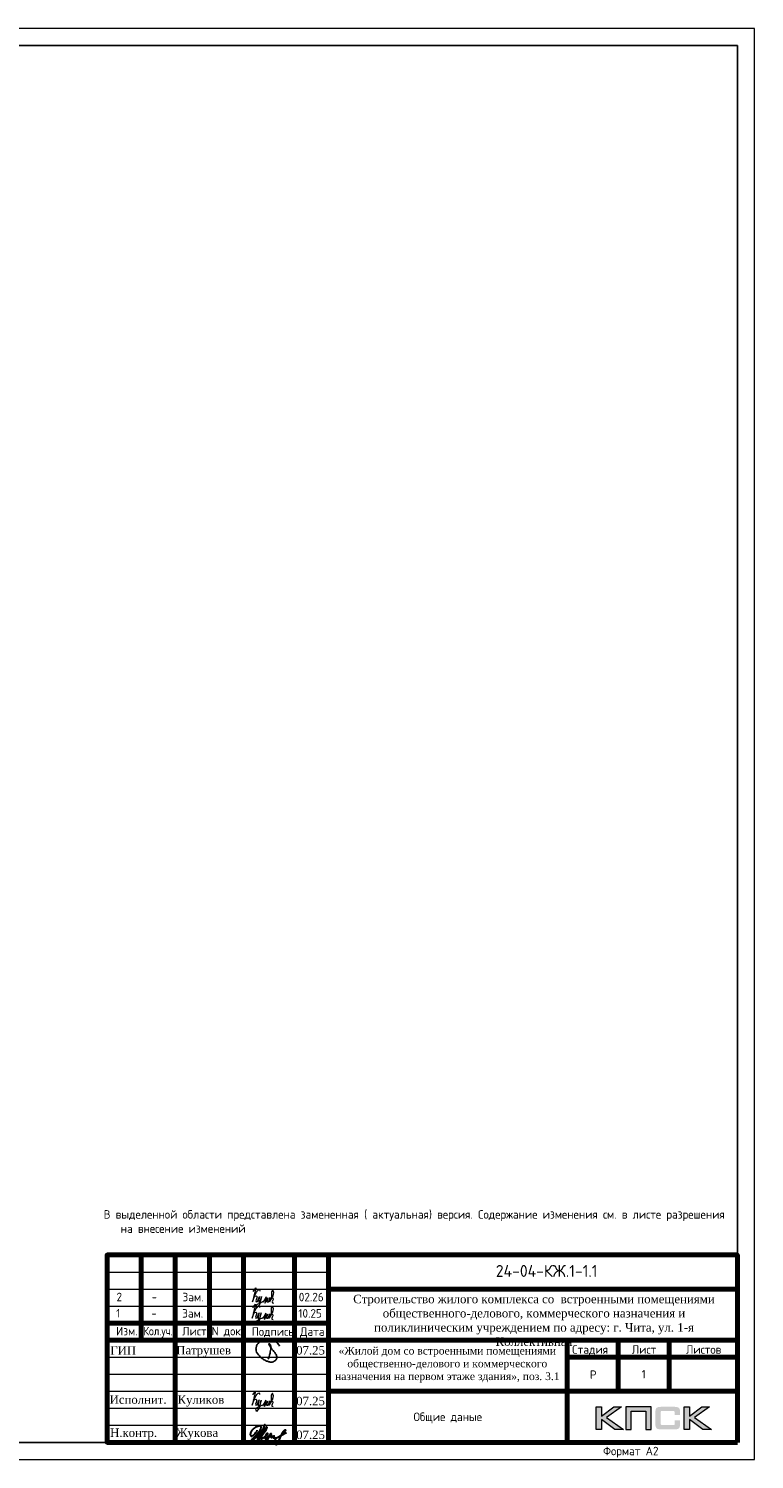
# Model space of a CAD drawing. Header units: millimetres. Extents: x 349531 to 1063351, y -131924 to 96186.
# Tile 2 of 230: x 402513 to 423819, y -76302 to -34302. Entities that reach past the tile are written whole.
import ezdxf
from ezdxf.enums import TextEntityAlignment as Align

# ---------------------------------------------------------------- set-up
doc = ezdxf.new("R2010")
doc.units = ezdxf.units.MM
for name, color, linetype in [('PDF7_Text', 7, 'Continuous'), ('PDF8_Text', 7, 'Continuous'), ('Рамка печать', 7, 'Continuous'), ('ТОЛСТЫЕ_ОСНОВНЫЕ', 6, 'Continuous')]:
    doc.layers.add(name, color=color, linetype=linetype)
for name, color, linetype, lineweight in [('Выноски', 20, 'Continuous', 20), ('Каркасы ригель', 3, 'Continuous', 0), ('размер', 1, 'Continuous', 25), ('Рамка', 7, 'Continuous', 70), ('Текст', 7, 'Continuous', 25), ('ТОНКИЕ', 7, 'Continuous', 9)]:
    doc.layers.add(name, color=color, linetype=linetype, lineweight=lineweight)
doc.styles.add('PDF Times New Roman', font='times.ttf')
doc.styles.add('style1', font='GOST_Common.ttf', dxfattribs={"height": 500})
doc.styles.add('ГОСТ', font='GOST_Common.ttf')

# ---------------------------------------------------------------- blocks, each defined once
blk = doc.blocks.new('*U1381')
at = {"layer": 'ТОЛСТЫЕ_ОСНОВНЫЕ', "color": 6}
blk.add_lwpolyline([(20, 5), (589, 5), (589, 415), (20, 415)], close=True, dxfattribs=at)
at = {"layer": 'ТОНКИЕ'}
blk.add_lwpolyline([(0, 0), (594, 0), (594, 420), (0, 420)], close=True, dxfattribs=at)
at = {"layer": 'Текст', "style": 'style1'}
blk.add_text('Формат А2', height=2.5, dxfattribs=at).set_placement((549.57, 1.2))
blk = doc.blocks.new('*T690')
at = {"layer": 'Каркасы ригель', "color": 0, "linetype": 'ByBlock', "lineweight": -2, "transparency": 16777216}
for p, q in [((0, 0), (1500, 0)), ((0, -1000), (1500, -1000))]:
    blk.add_line(p, q, dxfattribs=at)
at = {"layer": 'Каркасы ригель', "color": 0, "linetype": 'ByBlock', "lineweight": 50, "transparency": 16777216}
for p, q in [((0, 0), (0, -1000)), ((1500, 0), (1500, -1000))]:
    blk.add_line(p, q, dxfattribs=at)
at = {"layer": 'Каркасы ригель', "color": 0, "linetype": 'Continuous', "lineweight": 0, "transparency": 16777216, "insert": (750, -500), "char_height": 250, "width": 1000, "attachment_point": 5, "style": 'ГОСТ'}
blk.add_mtext('1', dxfattribs=at)
blk = doc.blocks.new('11')
at = {"layer": 'Выноски'}
for p, q in [((47962, 66737), (47989, 66781)), ((47989, 66781), (48016, 66806)), ((48016, 66806), (48038, 66823)), ((48038, 66823), (48060, 66786)), ((48060, 66786), (48058, 66769)), ((47885, 66608), (47944, 66700)), ((47944, 66700), (47962, 66737))]:
    blk.add_line(p, q, dxfattribs=at)
blk.add_lwpolyline([(47863, 66761), (47937, 66865), (47843, 66458), (47885, 66564), (47905, 66616), (47954, 66628), (47979, 66606), (47957, 66539), (47937, 66487), (47947, 66458), (47991, 66470), (48051, 66611), (48041, 66569), (48023, 66505), (48023, 66448), (48065, 66448), (48090, 66529), (48110, 66608), (48043, 66369), (47972, 66275), (47954, 66344), (47991, 66389), (48078, 66431), (48142, 66470), (48154, 66441), (48204, 66512), (48246, 66606), (48209, 66455), (48204, 66418), (48295, 66574), (48265, 66463), (48265, 66455), (48312, 66453), (48342, 66529), (48347, 66584), (48337, 66465), (48349, 66453), (48401, 66569), (48443, 66616), (48461, 66678), (48466, 66727), (48436, 66811), (48399, 66754), (48399, 66618), (48389, 66549), (48374, 66507), (48416, 66564), (48441, 66576), (48451, 66524), (48433, 66482), (48419, 66453), (48424, 66428), (48458, 66421)], dxfattribs=at)
blk = doc.blocks.new('яяя')
at = {"lineweight": 30}
for points in [[(345424, 110432), (345425, 110410), (345424, 110397), (345417, 110379), (345406, 110350), (345390, 110319), (345357, 110275), (345310, 110221), (345265, 110176), (345198, 110110), (345161, 110077), (345133, 110066), (345116, 110066), (345102, 110075), (345090, 110091), (345082, 110115), (345074, 110146), (345066, 110182), (345064, 110206), (345067, 110234), (345077, 110278), (345095, 110320), (345114, 110361), (345134, 110395), (345159, 110428), (345195, 110469), (345228, 110506), (345284, 110560), (345331, 110595), (345379, 110625), (345435, 110648), (345486, 110670), (345532, 110686), (345573, 110696), (345605, 110698), (345621, 110695), (345635, 110687), (345648, 110671), (345656, 110649), (345659, 110625), (345659, 110583), (345656, 110553), (345647, 110523), (345635, 110489), (345387, 110033), (345349, 109985), (345311, 109948), (345247, 109889), (345209, 109858), (345192, 109844), (345180, 109837), (345157, 109833), (345150, 109835), (345140, 109842), (345135, 109856), (345138, 109881), (345148, 109892), (345183, 109930), (345267, 110024), (345343, 110105), (345455, 110213), (345617, 110343), (345775, 110456), (345811, 110526), (345838, 110607), (345890, 110740), (345902, 110771), (345698, 110295), (345672, 110226), (345626, 110132), (345572, 110032), (345518, 109953), (345481, 109918), (345497, 110001), (345567, 110147), (345655, 110301), (345760, 110442)], [(345481, 109918), (345476, 109896), (345475, 109874), (345485, 109861), (345506, 109866), (345539, 109891), (345632, 109983), (345968, 110450), (346022, 110527), (346029, 110560), (346027, 110579), (346026, 110590), (346010, 110605), (345993, 110609), (345975, 110601), (345962, 110584), (345954, 110562), (345857, 110421), (345783, 110292), (345741, 110183), (345701, 110079), (345665, 109985), (345660, 109952), (345666, 109929), (345669, 109915), (345682, 109910), (345702, 109914), (345735, 109941), (345846, 110007), (346065, 110160), (346075, 110193), (346070, 110217), (346066, 110236), (346052, 110241), (346030, 110241), (346007, 110228), (345978, 110203), (345960, 110164), (345892, 110010), (345895, 109986), (345904, 109966), (345925, 109964), (345969, 109968), (346045, 110000), (346218, 110114), (346261, 110154), (346280, 110184), (346282, 110210), (346278, 110225), (346263, 110229), (346241, 110222), (346220, 110198), (346162, 110049), (345989, 109904), (345932, 109849), (345906, 109805), (345891, 109739), (345890, 109690), (345899, 109652), (345924, 109647), (345956, 109655), (345980, 109674), (346058, 109838), (346158, 110046), (346261, 110098), (346314, 110120), (346292, 110079), (346269, 110036), (346261, 110008), (346267, 109998), (346293, 109998), (346363, 110039), (346445, 110095), (346421, 110068), (346414, 110040), (346407, 110011), (346416, 109990), (346466, 109972), (346509, 109977), (346574, 109984), (347172, 110293)], [(346586, 109971), (346543, 109917), (346509, 109873), (346489, 109825), (346475, 109767), (346472, 109710), (346478, 109675), (346485, 109641), (346501, 109621), (346517, 109602), (346542, 109589), (346568, 109592), (346605, 109620), (346680, 109731), (346736, 109842), (346865, 110115), (346962, 110290), (346969, 110318), (346979, 110360), (347013, 110403), (347056, 110434), (347091, 110450), (347109, 110450), (347121, 110434), (347115, 110405), (347072, 110355), (347012, 110307), (346924, 110222)]]:
    blk.add_lwpolyline(points, dxfattribs=at)
blk = doc.blocks.new('Патрушев')
at = {"color": 5, "lineweight": 25}
blk.add_lwpolyline([(58.5, -35.1), (59.7, -32), (60.2, -29.8), (60.5, -28.8), (60.8, -27.6), (61.1, -26.3), (61.4, -24.7), (61.6, -23), (61.8, -21.6), (61.8, -20.5), (61.7, -19.5), (61.5, -18.6), (61.3, -17.9), (61, -17.3), (60.6, -16.9), (60.5, -16.7), (60.4, -16.6), (60.3, -16.5), (60, -16.4), (59.7, -16.4), (59.6, -16.4), (59.4, -16.5), (59.3, -16.7), (59.3, -17), (59.4, -17.1), (61.8, -21), (63.1, -22.9), (63.7, -23.6), (64.5, -24.6), (65.5, -25.9), (66.4, -27.1), (66.9, -27.7), (67.4, -28.4), (67.7, -28.9), (68, -29.5), (68.4, -30.4), (68.7, -31), (68.8, -31.7), (68.9, -32.2), (68.9, -32.7), (68.9, -33.3), (68.8, -33.8), (68.6, -34.6), (68.3, -35.2), (67.9, -35.7), (67.6, -36.2), (66.9, -36.8), (66.4, -37.1), (65.9, -37.5), (65.3, -37.9), (64.8, -38.1), (64.1, -38.3), (63.6, -38.4), (62.5, -38.5), (61.6, -38.5), (60.9, -38.4), (60.1, -38.3), (59.3, -38), (58.4, -37.7), (57.7, -37.5), (56.6, -37.3), (55.9, -36.9), (54.9, -36.3), (53.8, -35.7), (53.1, -35.2), (52.2, -34.7), (51.3, -34.1), (50.1, -33.3), (49.1, -32.3), (48, -31.1), (47.1, -29.9), (46.1, -28.7), (45.2, -27.6), (44.7, -26.5), (44.3, -25.1), (44, -24.3), (44, -23.3), (43.9, -22.5), (44, -21.5), (44.2, -20.6), (44.5, -20), (44.7, -19.1), (45, -18.2), (45.5, -17.4), (45.8, -16.9), (46.4, -16.1), (47, -15.5), (47.8, -14.8), (48.6, -14.3), (49.4, -13.8), (50.5, -13.3), (51.6, -12.9), (52.7, -12.5), (54.2, -12.1), (55.4, -11.9), (56.9, -11.8), (58.3, -11.8), (59.6, -11.9), (61, -12.1), (62.7, -12.4), (64.5, -12.9), (66.2, -13.6), (67.6, -14.3), (68.9, -15.1), (70, -16.3), (71.1, -17.5), (71.7, -18.3), (72.3, -19.3)], dxfattribs=at)
blk = doc.blocks.new('штамп кж1.1')
at = {"layer": 'Рамка печать', "lineweight": 20}
h = blk.add_hatch(color=0, dxfattribs=at)
h.paths.add_polyline_path([(419458, -85094), (419234, -85094), (418867, -85370), (418867, -85094), (418712, -85094), (418712, -85757), (418867, -85757), (418867, -85466), (419264, -85757), (419512, -85757), (419019, -85406)])
h.paths.add_polyline_path([(419737, -85219), (420175, -85219), (420175, -85757), (420329, -85757), (420329, -85094), (420165, -85094), (419583, -85094), (419583, -85251), (419583, -85757), (419737, -85757)])
h.paths.add_polyline_path([(421451, -85091), (421295, -85091), (421295, -85754), (421451, -85754), (421451, -85462), (421847, -85754), (422095, -85754), (421602, -85403), (422041, -85091), (421818, -85091), (421451, -85367)])
blk.add_hatch(color=204, dxfattribs=at).paths.add_polyline_path([(421166, -85165), (421164, -85157), (421161, -85151), (421158, -85145), (421154, -85139), (421151, -85134), (421147, -85129), (421143, -85124), (421139, -85120), (421133, -85117), (421128, -85113), (421122, -85109), (421115, -85107), (421108, -85104), (421100, -85101), (421093, -85099), (421075, -85096), (421056, -85093), (421035, -85092), (421012, -85091), (420617, -85091), (420594, -85092), (420573, -85093), (420553, -85096), (420536, -85099), (420528, -85102), (420521, -85104), (420514, -85107), (420508, -85110), (420502, -85113), (420496, -85117), (420491, -85120), (420486, -85124), (420482, -85129), (420478, -85134), (420474, -85139), (420471, -85145), (420468, -85151), (420466, -85158), (420463, -85165), (420461, -85172), (420457, -85188), (420455, -85206), (420453, -85226), (420453, -85248), (420453, -85596), (420453, -85618), (420455, -85638), (420457, -85656), (420461, -85673), (420463, -85680), (420466, -85687), (420468, -85694), (420471, -85700), (420474, -85705), (420478, -85711), (420482, -85716), (420486, -85720), (420491, -85725), (420496, -85728), (420502, -85731), (420508, -85735), (420514, -85738), (420521, -85740), (420528, -85743), (420536, -85745), (420553, -85749), (420573, -85751), (420594, -85753), (420617, -85754), (421012, -85754), (421035, -85753), (421056, -85752), (421075, -85749), (421092, -85746), (421100, -85743), (421108, -85741), (421115, -85738), (421122, -85735), (421128, -85732), (421133, -85728), (421139, -85725), (421143, -85720), (421147, -85716), (421151, -85711), (421154, -85706), (421158, -85700), (421161, -85694), (421164, -85688), (421166, -85680), (421169, -85673), (421172, -85656), (421175, -85639), (421176, -85618), (421177, -85596), (421177, -85487), (421022, -85487), (421022, -85576), (421022, -85582), (421021, -85588), (421020, -85594), (421019, -85599), (421017, -85604), (421015, -85608), (421012, -85612), (421008, -85616), (421005, -85619), (421001, -85622), (420996, -85624), (420991, -85626), (420987, -85627), (420981, -85628), (420974, -85628), (420968, -85629), (420649, -85629), (420644, -85628), (420639, -85628), (420635, -85626), (420631, -85624), (420627, -85621), (420624, -85618), (420620, -85615), (420617, -85611), (420615, -85607), (420613, -85603), (420611, -85598), (420609, -85593), (420607, -85584), (420607, -85574), (420607, -85256), (420607, -85250), (420607, -85245), (420609, -85240), (420610, -85235), (420611, -85231), (420613, -85228), (420616, -85225), (420619, -85221), (420622, -85218), (420626, -85216), (420630, -85214), (420634, -85212), (420639, -85211), (420643, -85210), (420649, -85210), (420654, -85210), (420968, -85210), (420974, -85210), (420981, -85210), (420986, -85212), (420991, -85213), (420996, -85215), (421000, -85217), (421004, -85220), (421008, -85223), (421011, -85227), (421014, -85231), (421017, -85235), (421019, -85240), (421020, -85245), (421021, -85250), (421022, -85257), (421022, -85263), (421022, -85336), (421177, -85336), (421177, -85248), (421176, -85226), (421175, -85206), (421172, -85188), (421168, -85172)])
at = {"layer": 'Рамка', "color": 7}
for p, q in [((405358, -83134), (405358, -80634)), ((407358, -83134), (407358, -80634)), ((410858, -81634), (422858, -81634)), ((404358, -82634), (410858, -82634)), ((404358, -83134), (422858, -83134)), ((419358, -83134), (419358, -84634)), ((420858, -83134), (420858, -84634)), ((417858, -83634), (422858, -83634)), ((417858, -83634), (422858, -83634)), ((410858, -84634), (422858, -84634))]:
    blk.add_line(p, q, dxfattribs=at)
at = {"layer": 'Рамка'}
for p, q in [((406358, -86134), (406358, -80634)), ((408358, -86134), (408358, -80634)), ((408358, -80634), (408358, -86134)), ((409858, -80634), (409858, -86134)), ((409858, -86134), (409858, -80634)), ((410858, -80634), (410858, -86134)), ((417858, -83134), (417858, -86134))]:
    blk.add_line(p, q, dxfattribs=at)
at = {"layer": 'Рамка', "color": 7, "lineweight": 15}
for p, q in [((404358, -81134), (410858, -81134)), ((404358, -81634), (410858, -81634)), ((404358, -82134), (410858, -82134)), ((404358, -83634), (410858, -83634)), ((404358, -84134), (410858, -84134)), ((404358, -84634), (410858, -84634)), ((404358, -85134), (410858, -85134)), ((404358, -85634), (410858, -85634))]:
    blk.add_line(p, q, dxfattribs=at)
at = {"layer": 'Рамка'}
blk.add_lwpolyline([(422858, -86134), (404358, -86134), (404358, -80634), (422858, -80634)], close=True, dxfattribs=at)
at = {"layer": 'Рамка печать', "color": 0, "lineweight": 20}
for points in [[(418712, -85757), (418712, -85094), (418867, -85094), (418867, -85370), (419234, -85094), (419458, -85094), (419019, -85406), (419512, -85757), (419264, -85757), (418867, -85466), (418867, -85757), (418712, -85757)], [(419737, -85757), (419737, -85219), (420175, -85219), (420175, -85757), (420329, -85757), (420329, -85094), (420165, -85094), (419583, -85094), (419583, -85251), (419583, -85757), (419737, -85757)], [(421295, -85754), (421295, -85091), (421451, -85091), (421451, -85367), (421818, -85091), (422041, -85091), (421602, -85403), (422095, -85754), (421847, -85754), (421451, -85462), (421451, -85754), (421295, -85754)]]:
    blk.add_lwpolyline(points, close=True, dxfattribs=at)
at = {"color": 5, "xscale": 24.5, "yscale": 24.5, "zscale": 24.5}
blk.add_blockref('Патрушев', (407651, -82836), dxfattribs=at)
at = {"color": 2, "lineweight": 60, "xscale": 0.5, "yscale": 0.5, "zscale": 0.5}
blk.add_blockref('яяя', (236038, -140993), dxfattribs=at)
at = {"layer": 'Выноски', "color": 0}
blk.add_blockref('11', (360773, -151499), dxfattribs=at)
at = {"layer": 'PDF7_Text', "char_height": 248, "attachment_point": 7, "style": 'PDF Times New Roman'}
for s, insert in [('Патрушев', (406387, -83634)), ('07.25', (409908, -83561)), ('07.25', (409908, -85050)), ('Жукова', (406381, -86056)), ('07.25', (409908, -86042))]:
    blk.add_mtext(s, dxfattribs=dict(at, insert=insert))
at = {"layer": 'PDF7_Text', "insert": (406426, -85084), "char_height": 247.95, "attachment_point": 7, "style": 'PDF Times New Roman'}
blk.add_mtext_dynamic_manual_height_columns('{\\C256;Куликов}', width=2000, gutter_width=1250, heights=[0], dxfattribs=at)
at = {"layer": 'PDF8_Text', "char_height": 248, "attachment_point": 7, "style": 'PDF Times New Roman'}
for s, insert in [('ГИП', (404451, -83561)), ('Исполнит.', (404432, -85007)), ('Н.контр.', (404445, -86056))]:
    blk.add_mtext(s, dxfattribs=dict(at, insert=insert))
at = {"layer": 'Текст', "color": 7, "style": 'ГОСТ'}
blk.add_text('24-04-КЖ.1-1.1', height=350, dxfattribs=at).set_placement((417259, -81103), align=Align.MIDDLE_CENTER)
at = {"layer": 'Текст', "color": 7, "style": 'ГОСТ', "width": 0.9}
blk.add_text('Кол.уч.', height=250, dxfattribs=at).set_placement((405423, -82992))
at = {"layer": 'Текст', "color": 7, "style": 'ГОСТ'}
for s, p in [('Изм.', (404622, -82993)), ('Лист', (406561, -82996)), ('N док.', (407423, -82993)), ('Подпись', (408601, -83008)), ('Дата', (410023, -83008)), ('Стадия', (418009, -83534)), ('Лист', (419758, -83534)), ('Листов', (421350, -83534)), ('Р', (418530, -84272))]:
    blk.add_text(s, height=250, dxfattribs=at).set_placement(p)
at = {"layer": 'Текст', "color": 7, "attachment_point": 1, "style": 'ГОСТ'}
for s, width, heights, insert, char_height in [('\\pxqc;{\\fTimes New Roman|b0|i0|c204|p18;\\C256;Строительство жилого комплекса со  встроенными помещениями общественного-делового, коммерческого назначения и поликлиническим учреждением по адресу: г. Чита, ул. 1-я Коллективная}', 11543.07, [0], (411117, -81801), 250), ('\\pxqc;{\\fTimes New Roman|b0|i0|c204|p18;\\C256;«Жилой дом со встроенными помещениями общественно-делового и коммерческого назначения на первом этаже здания», поз. 3.1\\P}', 7000, [1500], (410844, -83331), 225)]:
    blk.add_mtext_dynamic_manual_height_columns(s, width=width, gutter_width=12.5, heights=heights, dxfattribs=dict(at, insert=insert, char_height=char_height))

msp = doc.modelspace()

# ---------------------------------------------------------------- block references
at = {"xscale": 100, "yscale": 100, "zscale": 100}
msp.add_blockref('*U1381', (364418.8, -76301.5), dxfattribs=at)
msp.add_blockref('*T690', (419818.8, -73301.5))
at = {"layer": 'Выноски', "color": 0}
for p in [(361244, -138132.2, 3100), (361233.2, -138611.5)]:
    msp.add_blockref('11', p, dxfattribs=at)
at = {"layer": 'размер'}
msp.add_blockref('штамп кж1.1', (460.5, 10332.7), dxfattribs=at)

# ---------------------------------------------------------------- texts
at = {"layer": 'Выноски', "color": 240, "true_color": 0xed1f24, "insert": (404716.2, -68985.3), "char_height": 250, "width": 18219.66, "attachment_point": 1, "style": 'ГОСТ'}
msp.add_mtext('\\pxi-2,l2,sm1;В выделенной области представлена замененная ( актуальная) версия. Содержание изменения см. в листе разрешения на внесение изменений', dxfattribs=at)
at = {"layer": 'Текст', "color": 7, "style": 'ГОСТ'}
for s, p in [('2', (405093, -71658.7, 3100)), ('Зам.', (407031.8, -71661.3, 3100)), ('02.26', (410444.1, -71661.3, 3100)), ('1', (405082.2, -72138)), ('Зам.', (407021.1, -72140.7)), ('10.25', (410433.3, -72140.7))]:
    msp.add_text(s, height=250, dxfattribs=at).set_placement(p)
at = {"layer": 'Текст', "color": 7, "style": 'ГОСТ', "width": 0.9}
for p in [(406131.7, -71657.2, 3100), (406120.9, -72136.5)]:
    msp.add_text('-', height=250, dxfattribs=at).set_placement(p)
at = {"layer": 'Текст', "color": 7, "insert": (411318.8, -74301.5), "char_height": 250, "attachment_point": 1, "style": 'ГОСТ'}
msp.add_mtext_dynamic_manual_height_columns('\\pxsm1.5,qc;\\PОбщие даные', width=7000, gutter_width=12.5, heights=[1500], dxfattribs=at)

doc.saveas('drawing.dxf')
